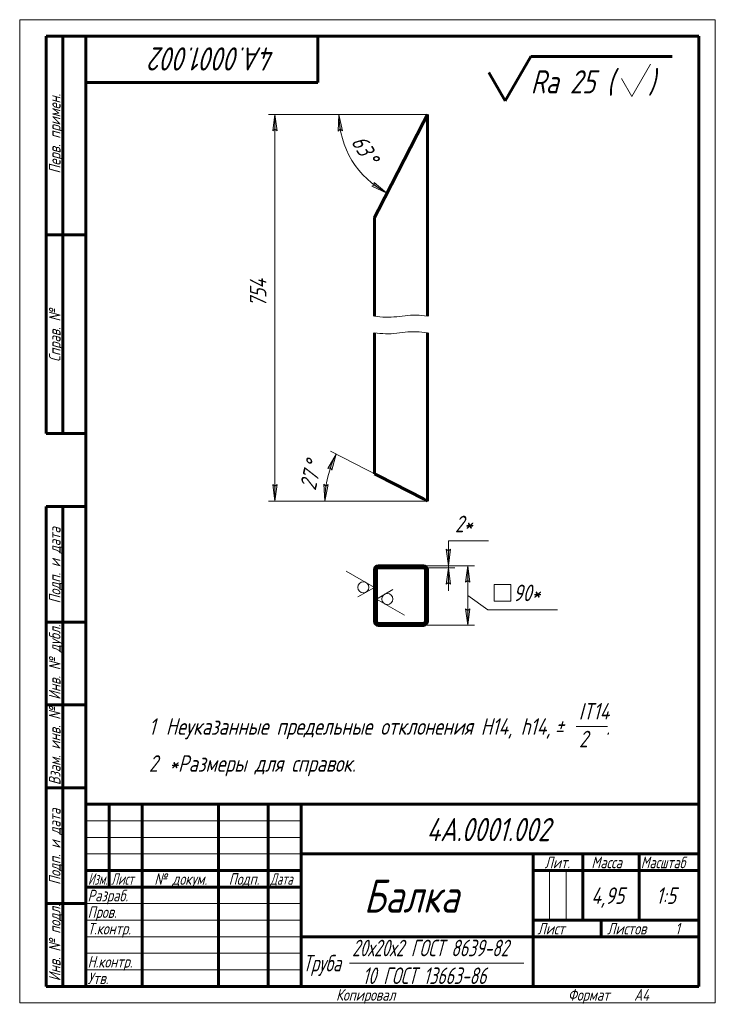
# Model space of a CAD drawing. Header units: millimetres. Extents: x 0 to 210, y 0 to 297.
import ezdxf

# ---------------------------------------------------------------- set-up
doc = ezdxf.new("R2010")
doc.units = ezdxf.units.MM
for name, pattern in [('K5LT_BASIC', [0]), ('K5LT_THIN', [0]), ('K5LT_THIN_INCLUDED_TO_HATCHING', [0])]:
    doc.linetypes.add(name, pattern=pattern)
doc.layers.add('Системный слой', color=7, linetype='Continuous')
doc.layers.add('Системный слой (1)', color=7, linetype='Continuous', true_color=0x6c6c6c)
doc.styles.add('KDIMTEXTSTYLE', font='GOST_AU.SHX', dxfattribs={"width": 0.96, "oblique": 15, "height": 5})
doc.styles.add('KTEXTSTYLE', font='GOST_AU.SHX', dxfattribs={"width": 0.96, "height": 5})
doc.dimstyles.new('KDIMSTYLE (0.20)', dxfattribs={"dimtxt": 5, "dimasz": 1, "dimexe": 2, "dimexo": 0, "dimgap": 1, "dimtad": 1, "dimlfac": 5, "dimtxsty": 'KDIMTEXTSTYLE', "dimsah": 1, "dimcen": 0, "dimdle": 1, "dimadec": 0, "dimazin": 0, "dimtfac": 0.667, "dimtmove": 0, "dimatfit": 3, "dimfxl": 1, "dimtvp": 1, "dimtolj": 1, "dimtzin": 0, "dimarcsym": 0})

# ---------------------------------------------------------------- blocks, each defined once
blk = doc.blocks.new('U0')
at = {"layer": 'Системный слой (1)', "color": 150, "linetype": 'K5LT_BASIC', "lineweight": 60, "true_color": 0x0080ff}
for p, q in [((123.08, 207.43), (123.08, 268.39)), ((123.08, 151.61), (123.08, 202.43))]:
    blk.add_line(p, q, dxfattribs=at)
blk = doc.blocks.new('U1')
at = {"layer": 'Системный слой (1)', "color": 150, "linetype": 'K5LT_BASIC', "lineweight": 60, "true_color": 0x0080ff}
for p, q in [((107.08, 207.43), (107.08, 237.28)), ((107.08, 159.84), (107.08, 202.43))]:
    blk.add_line(p, q, dxfattribs=at)
blk = doc.blocks.new('D0')
at = {"layer": 'Системный слой (1)'}
for points in [[(76.41, 263.39), (77.07, 263.89), (77.73, 263.39), (77.07, 268.39)], [(76.41, 156.61), (77.07, 151.61), (77.73, 156.61), (77.07, 156.11)]]:
    blk.add_hatch(color=7, dxfattribs=at).paths.add_polyline_path(points)
at = {"layer": 'Системный слой (1)', "color": 7, "linetype": 'K5LT_THIN', "lineweight": 18}
for p, q in [((123.08, 268.39), (75.07, 268.39)), ((76.41, 263.39), (77.07, 268.39)), ((77.07, 268.39), (77.73, 263.39)), ((77.07, 263.89), (76.41, 263.39)), ((77.73, 263.39), (77.07, 263.89)), ((77.07, 151.61), (76.41, 156.61)), ((76.41, 156.61), (77.07, 156.11)), ((77.07, 156.11), (77.73, 156.61)), ((77.73, 156.61), (77.07, 151.61)), ((123.08, 151.61), (75.07, 151.61))]:
    blk.add_line(p, q, dxfattribs=at)
blk.add_wipeout([(76.07, 210.21), (68.69, 210.21), (68.69, 220.59), (76.07, 220.59)]).dxf.layer = 'Системный слой (1)'
blk.add_line((77.07, 151.61), (77.07, 268.39), dxfattribs=at)
at = {"layer": 'Системный слой (1)', "color": 7, "insert": (69.48, 210.21), "char_height": 5, "attachment_point": 1, "rotation": 90, "style": 'KTEXTSTYLE'}
blk.add_mtext('\\H5.0;\\W1.000;\\Q15;\\Q15;\\W0.965;754', dxfattribs=at)
blk = doc.blocks.new('KDIMARROW_01')
at = {"layer": 'Системный слой'}
blk.add_hatch(color=0, dxfattribs=at).paths.add_polyline_path([(-5, -0.66), (0, 0), (-5, 0.66), (-4.5, 0)])
at = {"layer": 'Системный слой', "color": 0, "linetype": 'K5LT_THIN', "lineweight": 18}
for p, q in [((-4.5, 0), (-5, 0.66)), ((-5, 0.66), (0, 0)), ((0, 0), (-5, -0.66)), ((-5, -0.66), (-4.5, 0)), ((0, 0), (-1, 0))]:
    blk.add_line(p, q, dxfattribs=at)
blk = doc.blocks.new('D1')
at = {"layer": 'Системный слой (1)', "color": 7, "linetype": 'K5LT_THIN', "lineweight": 18}
blk.add_line((115.69, 151.61), (90.13, 151.61), dxfattribs=at)
blk.add_wipeout([(90.83, 154.2), (83.66, 155.93), (85.95, 165.41), (93.13, 163.67)]).dxf.layer = 'Системный слой (1)'
at = {"layer": 'Системный слой (1)'}
for points in [[(94.21, 160.91), (95.56, 165.77), (92.99, 161.42), (93.8, 161.63)], [(92.13, 151.61), (93.15, 156.55), (92.46, 156.1), (91.84, 156.65)]]:
    blk.add_hatch(color=7, dxfattribs=at).paths.add_polyline_path(points)
at = {"layer": 'Системный слой (1)', "color": 7, "linetype": 'K5LT_THIN', "lineweight": 18}
for p, q in [((108.28, 159.22), (93.78, 166.68)), ((92.99, 161.42), (95.56, 165.77)), ((95.56, 165.77), (94.21, 160.91)), ((93.8, 161.63), (92.99, 161.42)), ((94.21, 160.91), (93.8, 161.63)), ((92.13, 151.61), (91.84, 156.65)), ((91.84, 156.65), (92.46, 156.1)), ((93.15, 156.55), (92.13, 151.61)), ((92.46, 156.1), (93.15, 156.55))]:
    blk.add_line(p, q, dxfattribs=at)
blk.add_arc((123.08, 151.61), 30.95, 152.7839, 180, dxfattribs=at)
at = {"layer": 'Системный слой (1)', "color": 7, "char_height": 5, "attachment_point": 1, "rotation": 76.3919, "style": 'KTEXTSTYLE'}
for s, insert in [('\\H5.0;\\W1.000;\\Q15;\\Q15;\\W0.965;27', (84.43, 155.75)), ('\\H5.0;\\W1.000;\\Q15;\\Q15;\\W0.965;°', (85.93, 161.92))]:
    blk.add_mtext(s, dxfattribs=dict(at, insert=insert))
blk = doc.blocks.new('D2')
at = {"layer": 'Системный слой (1)'}
blk.add_hatch(color=7, dxfattribs=at).paths.add_polyline_path([(106.29, 246.75), (110.87, 244.65), (106.98, 247.86), (107.06, 247.04)])
at = {"layer": 'Системный слой (1)', "color": 7, "linetype": 'K5LT_THIN', "lineweight": 18}
for p, q in [((109.08, 268.39), (94.39, 268.39)), ((96.15, 263.35), (96.39, 268.39)), ((96.77, 263.9), (96.15, 263.35)), ((106.29, 246.75), (107.06, 247.04)), ((107.06, 247.04), (106.98, 247.86)), ((106.98, 247.86), (110.87, 244.65)), ((110.87, 244.65), (106.29, 246.75))]:
    blk.add_line(p, q, dxfattribs=at)
blk.add_wipeout([(98.54, 259.28), (104.84, 263.13), (109.85, 254.91), (103.55, 251.07)]).dxf.layer = 'Системный слой (1)'
at = {"layer": 'Системный слой (1)'}
blk.add_hatch(color=7, dxfattribs=at).paths.add_polyline_path([(96.15, 263.35), (96.77, 263.9), (97.47, 263.46), (96.39, 268.39)])
at = {"layer": 'Системный слой (1)', "color": 7, "linetype": 'K5LT_THIN', "lineweight": 18}
for p, q in [((96.39, 268.39), (97.47, 263.46)), ((97.47, 263.46), (96.77, 263.9))]:
    blk.add_line(p, q, dxfattribs=at)
blk.add_arc((123.08, 268.39), 26.69, 180, 242.7839, dxfattribs=at)
at = {"layer": 'Системный слой (1)', "color": 7, "char_height": 5, "attachment_point": 1, "rotation": 301.3919, "style": 'KTEXTSTYLE'}
for s, insert in [('\\H5.0;\\W1.000;\\Q15;\\Q15;\\W0.965;63', (104.16, 262.71)), ('\\H5.0;\\W1.000;\\Q15;\\Q15;\\W0.965;°', (107.4, 257.41))]:
    blk.add_mtext(s, dxfattribs=dict(at, insert=insert))
blk = doc.blocks.new('U2')
at = {"layer": 'Системный слой (1)', "color": 7, "linetype": 'K5LT_THIN_INCLUDED_TO_HATCHING', "lineweight": 18}
for p, q in [((107.92, 207.33), (107.08, 207.43)), ((108.76, 207.24), (107.92, 207.33)), ((109.61, 207.16), (108.76, 207.24)), ((110.45, 207.12), (109.61, 207.16)), ((111.29, 207.11), (110.45, 207.12)), ((112.13, 207.14), (111.29, 207.11)), ((112.98, 207.2), (112.13, 207.14)), ((113.82, 207.28), (112.98, 207.2)), ((114.66, 207.38), (113.82, 207.28)), ((115.5, 207.49), (114.66, 207.38)), ((116.34, 207.58), (115.5, 207.49)), ((117.19, 207.67), (116.34, 207.58)), ((118.03, 207.73), (117.19, 207.67)), ((118.87, 207.75), (118.03, 207.73)), ((119.71, 207.74), (118.87, 207.75)), ((120.55, 207.7), (119.71, 207.74)), ((121.4, 207.63), (120.55, 207.7)), ((122.24, 207.54), (121.4, 207.63)), ((123.08, 207.43), (122.24, 207.54))]:
    blk.add_line(p, q, dxfattribs=at)
blk = doc.blocks.new('U3')
at = {"layer": 'Системный слой (1)', "color": 7, "linetype": 'K5LT_THIN_INCLUDED_TO_HATCHING', "lineweight": 18}
for p, q in [((107.08, 202.43), (107.92, 202.33)), ((107.92, 202.33), (108.76, 202.24)), ((112.98, 202.2), (113.82, 202.28)), ((113.82, 202.28), (114.66, 202.38)), ((114.66, 202.38), (115.5, 202.49)), ((115.5, 202.49), (116.34, 202.58)), ((116.34, 202.58), (117.19, 202.67)), ((117.19, 202.67), (118.03, 202.73)), ((118.03, 202.73), (118.87, 202.75)), ((118.87, 202.75), (119.71, 202.74)), ((119.71, 202.74), (120.55, 202.7)), ((120.55, 202.7), (121.4, 202.63)), ((121.4, 202.63), (122.24, 202.54)), ((122.24, 202.54), (123.08, 202.43)), ((108.76, 202.24), (109.61, 202.16)), ((109.61, 202.16), (110.45, 202.12)), ((110.45, 202.12), (111.29, 202.11)), ((111.29, 202.11), (112.13, 202.14)), ((112.13, 202.14), (112.98, 202.2))]:
    blk.add_line(p, q, dxfattribs=at)
blk = doc.blocks.new('D3')
at = {"layer": 'Системный слой (1)'}
for points in [[(135.28, 127.56), (135.94, 127.06), (135.28, 132.06), (134.63, 127.06)], [(134.63, 119.06), (135.28, 114.06), (135.94, 119.06), (135.28, 118.56)]]:
    blk.add_hatch(color=7, dxfattribs=at).paths.add_polyline_path(points)
at = {"layer": 'Системный слой (1)', "color": 7, "linetype": 'K5LT_THIN', "lineweight": 18}
for p, q in [((121.88, 132.06), (137.28, 132.06)), ((134.63, 127.06), (135.28, 132.06)), ((135.28, 132.06), (135.94, 127.06)), ((135.28, 132.06), (135.28, 114.06)), ((135.28, 127.56), (134.63, 127.06)), ((135.94, 127.06), (135.28, 127.56)), ((135.28, 123.06), (141.28, 118.76)), ((135.28, 114.06), (134.63, 119.06)), ((134.63, 119.06), (135.28, 118.56)), ((135.28, 118.56), (135.94, 119.06)), ((135.94, 119.06), (135.28, 114.06)), ((121.88, 114.06), (137.28, 114.06))]:
    blk.add_line(p, q, dxfattribs=at)
blk.add_wipeout([(143.28, 119.76), (143.28, 127.14), (159.65, 127.14), (159.65, 119.76)]).dxf.layer = 'Системный слой (1)'
for p, q in [((143.28, 121.35), (143.28, 126.35)), ((143.28, 126.35), (148.28, 126.35)), ((148.28, 126.35), (148.28, 121.35)), ((148.28, 121.35), (143.28, 121.35)), ((141.28, 118.76), (162.34, 118.76))]:
    blk.add_line(p, q, dxfattribs=at)
at = {"layer": 'Системный слой (1)', "color": 7, "insert": (148.99, 126.35), "char_height": 5, "attachment_point": 1, "style": 'KTEXTSTYLE'}
blk.add_mtext('\\H5.0;\\W1.000;\\Q15;\\Q15;\\W0.965;90*', dxfattribs=at)
blk = doc.blocks.new('D4')
at = {"layer": 'Системный слой (1)'}
for points in [[(128.76, 137.06), (129.41, 132.06), (130.07, 137.06), (129.41, 136.56)], [(129.41, 126.96), (130.07, 126.46), (129.41, 131.46), (128.76, 126.46)]]:
    blk.add_hatch(color=7, dxfattribs=at).paths.add_polyline_path(points)
at = {"layer": 'Системный слой (1)', "color": 7, "linetype": 'K5LT_THIN', "lineweight": 18}
for p, q in [((129.41, 136.56), (128.76, 137.06)), ((128.76, 137.06), (129.41, 132.06)), ((129.41, 132.06), (129.41, 139.58)), ((129.41, 132.06), (129.41, 139.06)), ((129.41, 132.06), (130.07, 137.06)), ((130.07, 137.06), (129.41, 136.56)), ((121.88, 132.06), (131.41, 132.06)), ((121.88, 131.46), (131.41, 131.46)), ((129.41, 131.46), (128.76, 126.46)), ((129.41, 132.06), (129.41, 131.46)), ((130.07, 126.46), (129.41, 131.46)), ((129.41, 131.46), (129.41, 124.46)), ((128.76, 126.46), (129.41, 126.96)), ((129.41, 126.96), (130.07, 126.46))]:
    blk.add_line(p, q, dxfattribs=at)
blk.add_wipeout([(131.41, 140.58), (131.41, 147.96), (139.26, 147.96), (139.26, 140.58)]).dxf.layer = 'Системный слой (1)'
blk.add_line((129.41, 139.58), (141.58, 139.58), dxfattribs=at)
at = {"layer": 'Системный слой (1)', "color": 7, "insert": (131.41, 147.17), "char_height": 5, "attachment_point": 1, "style": 'KTEXTSTYLE'}
blk.add_mtext('\\H5.0;\\W1.000;\\Q15;\\Q15;\\W0.965;2*', dxfattribs=at)
blk = doc.blocks.new('U4')
at = {"layer": 'Системный слой (1)', "color": 7, "linetype": 'K5LT_THIN', "lineweight": 18}
for p, q in [((107.08, 125.52), (98.58, 130.43)), ((102.08, 122.64), (107.08, 125.52))]:
    blk.add_line(p, q, dxfattribs=at)
blk.add_arc((103.75, 125.52), 1.67, 270, 269.999994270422, dxfattribs=at)
blk = doc.blocks.new('U5')
at = {"layer": 'Системный слой (1)', "color": 7, "linetype": 'K5LT_THIN', "lineweight": 18}
for p, q in [((112.68, 124.88), (107.68, 121.99)), ((107.68, 121.99), (116.18, 117.08))]:
    blk.add_line(p, q, dxfattribs=at)
blk.add_arc((111.01, 121.99), 1.67, 270, 269.999994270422, dxfattribs=at)
blk = doc.blocks.new('U6')
at = {"color": 7, "linetype": 'K5LT_THIN', "lineweight": 18}
for p, q in [((0, 0), (0, 297)), ((0, 297), (210, 297)), ((210, 297), (210, 0)), ((20, 55), (85, 55)), ((20, 50), (85, 50)), ((20, 45), (85, 45)), ((159.96, 25), (159.96, 40)), ((164.98, 25), (164.98, 40)), ((20, 30), (85, 30)), ((20, 25), (85, 25)), ((20, 20), (85, 20)), ((20, 15), (85, 15)), ((99.58, 12), (152.16, 12)), ((20, 10), (85, 10)), ((210, 0), (0, 0))]:
    blk.add_line(p, q, dxfattribs=at)
at = {"color": 150, "linetype": 'K5LT_BASIC', "lineweight": 60, "true_color": 0x0080ff}
for p, q in [((8, 172), (8, 292)), ((20, 292), (8, 292)), ((13, 172), (13, 292)), ((20, 5), (20, 292)), ((20, 292), (205, 292)), ((90, 292), (90, 278)), ((205, 292), (205, 5)), ((90, 278), (20, 278)), ((20, 232), (8, 232)), ((20, 172), (8, 172)), ((8, 5), (8, 150)), ((20, 150), (8, 150)), ((13, 5), (13, 150)), ((20, 115), (8, 115)), ((20, 90), (8, 90)), ((20, 65), (8, 65)), ((20, 60), (205, 60)), ((20, 5), (20, 60)), ((27, 35), (27, 60)), ((37, 5), (37, 60)), ((60, 5), (60, 60)), ((75, 5), (75, 60)), ((85, 5), (85, 60)), ((85, 45), (205, 45)), ((155, 5), (155, 45)), ((170, 25), (170, 45)), ((187, 25), (187, 45)), ((20, 40), (85, 40)), ((155, 40), (170, 40)), ((170, 40), (205, 40)), ((20, 35), (85, 35)), ((20, 30), (8, 30)), ((155, 25), (205, 25)), ((175.57, 20), (175.57, 25)), ((85, 20), (155, 20)), ((155, 20), (205, 20)), ((20, 5), (8, 5)), ((205, 5), (20, 5))]:
    blk.add_line(p, q, dxfattribs=at)
at = {"color": 7, "attachment_point": 1, "style": 'KTEXTSTYLE'}
for s, insert, char_height, rotation in [('\\H5.0;\\W1.000;\\Q15;\\Q15;\\W0.965;\\H7.00;4А.0001.002', (77.2, 281.64), 7, 180), ('\\H5.0;\\W1.000;\\Q15;\\Q15;\\W0.965;\\H3.50;Перв. примен.', (8.82, 250.52), 3.5, 90), ('\\H5.0;\\W1.000;\\Q15;\\Q15;\\W0.965;\\H3.50;Справ. №', (8.82, 193.63), 3.5, 90), ('\\H5.0;\\W1.000;\\Q15;\\Q15;\\W0.965;\\H3.50;Подп. и дата', (8.82, 120.66), 3.5, 90), ('\\H5.0;\\W1.000;\\Q15;\\Q15;\\W0.965;\\H3.50;Инв. № дубл.', (8.82, 91.57), 3.5, 90), ('\\H5.0;\\W1.000;\\Q15;\\Q15;\\W0.965;\\H3.50;Взам. инв. №', (8.82, 65.8), 3.5, 90), ('\\H5.0;\\W1.000;\\Q15;\\Q15;\\W0.965;\\H3.50;Подп. и дата', (8.82, 35.66), 3.5, 90), ('\\H5.0;\\W1.000;\\Q15;\\Q15;\\W0.965;\\H3.50;Инв. № подл.', (8.82, 6.57), 3.5, 90)]:
    blk.add_mtext(s, dxfattribs=dict(at, insert=insert, char_height=char_height, rotation=rotation))
for s, insert, char_height in [('\\H5.0;\\W1.000;\\Q15;\\Q15;\\W0.965;\\H7.00;4А.0001.002', (122.8, 55.86), 7), ('\\H5.0;\\W1.000;\\Q15;\\Q15;\\W0.965;\\H3.50;Лит.', (158.47, 44.18), 3.5), ('\\H5.0;\\W1.000;\\Q15;\\Q15;\\W0.965;\\H3.50;Масса', (172.58, 44.18), 3.5), ('\\H5.0;\\W1.000;\\Q15;\\Q15;\\W0.930;\\H3.50;Масштаб', (187.52, 44.18), 3.5), ('\\H5.0;\\W1.000;\\Q15;\\Q15;\\W0.784;\\H3.50;Изм.', (20.62, 39.18), 3.5), ('\\H5.0;\\W1.000;\\Q15;\\Q15;\\W0.799;\\H3.50;Лист', (27.61, 39.18), 3.5), ('\\H5.0;\\W1.000;\\Q15;\\Q15;\\W0.965;\\H3.50;№ докум.', (40.63, 39.18), 3.5), ('\\H5.0;\\W1.000;\\Q15;\\Q15;\\W0.965;\\H3.50;Подп.', (63.1, 39.18), 3.5), ('\\H5.0;\\W1.000;\\Q15;\\Q15;\\W0.799;\\H3.50;Дата', (75.61, 39.18), 3.5), ('\\H5.0;\\W1.000;\\Q15;\\Q15;\\W0.965;\\H10.00;Балка', (103.89, 37.29), 10), ('\\H5.0;\\W1.000;\\Q15;\\Q15;\\W0.965;\\H3.50;Разраб.', (20.5, 34.18), 3.5), ('\\H5.0;\\W1.000;\\Q15;\\Q15;\\W0.965;4,95', (172.56, 34.9), 5), ('\\H5.0;\\W1.000;\\Q15;\\Q15;\\W0.965;{\\c16711680;1:5}', (192.11, 34.9), 5), ('\\H5.0;\\W1.000;\\Q15;\\Q15;\\W0.965;\\H3.50;Пров.', (20.5, 29.18), 3.5), ('\\H5.0;\\W1.000;\\Q15;\\Q15;\\W0.965;\\H3.50;Т.контр.', (20.5, 24.18), 3.5), ('\\H5.0;\\W1.000;\\Q15;\\Q15;\\W0.965;\\H3.50;Лист', (156.32, 24.18), 3.5), ('\\H5.0;\\W1.000;\\Q15;\\Q15;\\W0.965;\\H3.50;Листов', (177.36, 24.18), 3.5), ('\\H5.0;\\W1.000;\\Q15;\\Q15;\\W0.965;\\H3.50;1', (197.91, 24.18), 3.5), ('\\H5.0;\\W1.000;\\Q15;\\Q15;\\W0.852;20х20х2 ГОСТ 8639-82', (100.34, 19.09), 5), ('\\H5.0;\\W1.000;\\Q15;\\Q15;\\W0.852;Труба', (85.5, 14.5), 5), ('\\H5.0;\\W1.000;\\Q15;\\Q15;\\W0.965;\\H3.50;Н.контр.', (20.5, 14.18), 3.5), ('\\H5.0;\\W1.000;\\Q15;\\Q15;\\W0.965;\\H3.50;Утв.', (20.5, 9.18), 3.5), ('\\H5.0;\\W1.000;\\Q15;\\Q15;\\W0.852;10 ГОСТ 13663-86', (103.51, 10.71), 5), ('\\H5.0;\\W1.000;\\Q15;\\Q15;\\W0.965;\\H3.50;Копировал', (95.5, 4.18), 3.5), ('\\H5.0;\\W1.000;\\Q15;\\Q15;\\W0.965;\\H3.50;Формат', (165.5, 4.18), 3.5), ('\\H5.0;\\W1.000;\\Q15;\\Q15;\\W0.965;\\H3.50;A4', (185.5, 4.18), 3.5)]:
    blk.add_mtext(s, dxfattribs=dict(at, insert=insert, char_height=char_height))
blk = doc.blocks.new('U7')
at = {"color": 7, "linetype": 'K5LT_THIN', "lineweight": 18}
blk.add_line((168.03, 83.5), (177.42, 83.5), dxfattribs=at)
at = {"color": 7, "char_height": 5, "attachment_point": 1, "style": 'KTEXTSTYLE'}
for s, insert in [('\\H5.0;\\W1.000;\\Q15;\\Q15;\\W0.965;IT14', (168.79, 90.59)), ('\\H5.0;\\W1.000;\\Q15;\\Q15;\\W0.965;Неуказанные предельные отклонения H14, h14, ', (44.12, 86)), ('\\H5.0;\\W1.000;\\Q15;\\Q15;\\W0.965;±', (161.59, 86)), ('\\H5.0;\\W1.000;\\Q15;\\Q15;\\W0.965;1', (39, 86)), ('\\H5.0;\\W1.000;\\Q15;\\Q15;\\W0.965; ', (164.5, 86)), ('\\H5.0;\\W1.000;\\Q15;\\Q15;\\W0.965;2', (168.85, 82.21)), ('\\H5.0;\\W1.000;\\Q15;\\Q15;\\W0.965;.', (177.01, 86)), ('\\H5.0;\\W1.000;\\Q15;\\Q15;\\W0.965;2', (39, 74.82)), ('\\H5.0;\\W1.000;\\Q15;\\Q15;\\W0.965;*Размеры для справок.', (45.17, 74.82))]:
    blk.add_mtext(s, dxfattribs=dict(at, insert=insert))
blk = doc.blocks.new('U8')
at = {"color": 150, "linetype": 'K5LT_BASIC', "lineweight": 60, "true_color": 0x0080ff}
for p, q in [((146.55, 272.51), (154.28, 285.91)), ((154.28, 285.91), (197, 285.91)), ((141.64, 281.01), (146.55, 272.51))]:
    blk.add_line(p, q, dxfattribs=at)
at = {"color": 7, "linetype": 'K5LT_THIN', "lineweight": 18}
for p, q in [((184.77, 273.77), (190.45, 283.57)), ((181.67, 279.21), (184.77, 273.77))]:
    blk.add_line(p, q, dxfattribs=at)
at = {"color": 7, "char_height": 7, "attachment_point": 1, "style": 'KTEXTSTYLE'}
for s, insert in [('\\H5.0;\\W1.000;\\Q15;\\Q15;\\W0.965;\\H7.00;Ra 25 (', (154.28, 281.73)), ('\\H5.0;\\W1.000;\\Q15;\\Q15;\\W0.965;\\H7.00;)', (189.75, 281.73))]:
    blk.add_mtext(s, dxfattribs=dict(at, insert=insert))

msp = doc.modelspace()

# ---------------------------------------------------------------- linework, layer by layer
at = {"layer": 'Системный слой (1)', "color": 7, "linetype": 'K5LT_THIN_INCLUDED_TO_HATCHING', "lineweight": 18}
for p, q in [((123.0808, 268.3874), (109.0808, 268.3874)), ((123.0808, 151.6135), (115.6851, 151.6135))]:
    msp.add_line(p, q, dxfattribs=at)
at = {"layer": 'Системный слой (1)', "color": 150, "linetype": 'K5LT_BASIC', "lineweight": 60, "true_color": 0x0080ff}
for p, q in [((123.0808, 268.3874), (121.8808, 266.0541)), ((121.8808, 266.0541), (108.2808, 239.6097)), ((108.2808, 239.6097), (107.0808, 237.2763)), ((107.0808, 159.8421), (108.2808, 159.225)), ((108.2808, 159.225), (121.8808, 152.2307)), ((121.8808, 152.2307), (123.0808, 151.6135)), ((108.2808, 132.0561), (121.8808, 132.0561)), ((108.2808, 131.4561), (121.8808, 131.4561)), ((107.0808, 130.8561), (107.0808, 115.2561)), ((107.6808, 115.2561), (107.6808, 130.8561)), ((122.4808, 130.8561), (122.4808, 115.2561)), ((123.0808, 130.8561), (123.0808, 115.2561)), ((121.8808, 114.6561), (108.2808, 114.6561)), ((121.8808, 114.0561), (108.2808, 114.0561))]:
    msp.add_line(p, q, dxfattribs=at)
for centre, radius, start, end in [((108.2808, 130.8561), 1.2, 90, 180), ((108.2808, 130.8561), 0.6, 90, 180), ((121.8808, 130.8561), 1.2, 360, 90), ((121.8808, 130.8561), 0.6, 360, 90), ((108.2808, 115.2561), 1.2, 180, 270), ((108.2808, 115.2561), 0.6, 180, 270), ((121.8808, 115.2561), 0.6, 270, 0), ((121.8808, 115.2561), 1.2, 270, 0)]:
    msp.add_arc(centre, radius, start, end, dxfattribs=at)

# ---------------------------------------------------------------- block references
for name in ['U8', 'U7']:
    msp.add_blockref(name, (0, 0))
at = {"layer": 'Системный слой (1)'}
for name in ['U0', 'U1', 'U4', 'U5']:
    msp.add_blockref(name, (0, 0), dxfattribs=at)

# ---------------------------------------------------------------- next in the draw order: dimensions: what is measured, and where the dimension line sits
at = {"layer": 'Системный слой (1)', "color": 7}
dim = msp.add_linear_dim(base=(77.0716, 151.6135), p1=(123.0808, 268.3874), p2=(123.0808, 151.6135), angle=90, text='\\H5.0;\\W0.965;\\Q15;\\H5.0;\\W0.965;\\Q15;\\Q15;754', dimstyle='KDIMSTYLE (0.20)', override={"dimexo": 0, "dimblk1": 'KDIMARROW_01', "dimblk2": 'KDIMARROW_01', "dimse1": 0, "dimse2": 0, "dimclrt": 7, "dimtolj": 1}, dxfattribs=at)
dim.commit()
dim.dimension.update_dxf_attribs({"geometry": 'D0', "text_midpoint": (77.0716, 215.6135), "dimtype": 160})
dim = msp.add_linear_dim(base=(135.2846777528, 132.0561142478), p1=(121.8807908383, 114.0561142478), p2=(121.8807908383, 132.0561142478), dimstyle='KDIMSTYLE (0.20)', override={"dimexo": 0, "dimtoh": 1, "dimpost": '\\H5.0;\\W0.965;\\Q15;{\\fSymbol Type A|i0|c204|p18;т}<>\\H5.0;\\W0.965;\\Q15;\\Q15;*', "dimblk1": 'KDIMARROW_01', "dimblk2": 'KDIMARROW_01', "dimse1": 0, "dimse2": 0, "dimclrt": 7, "dimtol": 1, "dimtp": 0, "dimtm": 0, "dimtdec": 5, "dimtmove": 1, "dimtolj": 1}, dxfattribs=at)
dim.commit()
dim.dimension.update_dxf_attribs({"geometry": 'D3', "text_midpoint": (143.2776503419, 118.762515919), "dimtype": 160})

# ---------------------------------------------------------------- next in the draw order: block references
at = {"layer": 'Системный слой'}
for name in ['U2', 'U3']:
    msp.add_blockref(name, (0, 0), dxfattribs=at)

# ---------------------------------------------------------------- next in the draw order: dimensions: what is measured, and where the dimension line sits
at = {"layer": 'Системный слой (1)', "color": 7}
for base, line1, line2, picture, middle in [((96.3893, 268.1205), ((123.0808, 268.3874), (109.0808, 268.3874)), ((123.0808, 268.3874), (108.2808, 239.6097)), 'D2', (100.2951, 254.4834)), ((92.1329, 151.923), ((123.0808, 151.6135), (115.6851, 151.6135)), ((123.0808, 151.6135), (108.2808, 159.225)), 'D1', (93.0002, 158.8953))]:
    dim = msp.add_angular_dim_2l(base=base, line1=line1, line2=line2, dimstyle='KDIMSTYLE (0.20)', override={"dimtih": 1, "dimtoh": 1, "dimpost": '\\H5.0;\\W0.965;\\Q15;<>', "dimblk1": 'KDIMARROW_01', "dimblk2": 'KDIMARROW_01', "dimclrt": 7, "dimtol": 1, "dimtp": 0, "dimtm": 0, "dimtdec": 5, "dimtmove": 1, "dimtolj": 1}, dxfattribs=at)
    dim.commit()
    dim.dimension.update_dxf_attribs({"geometry": picture, "text_midpoint": middle, "dimtype": 162})
dim = msp.add_linear_dim(base=(129.4135, 132.0561), p1=(121.8808, 131.4561), p2=(121.8808, 132.0561), text='\\H5.0;\\W0.965;\\Q15;\\H5.0;\\W0.965;\\Q15;\\Q15;2\\H5.0;\\W0.965;\\Q15;\\Q15;*', dimstyle='KDIMSTYLE (0.20)', override={"dimexo": 0, "dimtoh": 1, "dimblk1": 'KDIMARROW_01', "dimblk2": 'KDIMARROW_01', "dimse1": 0, "dimse2": 0, "dimclrt": 7, "dimtmove": 1, "dimtolj": 1}, dxfattribs=at)
dim.commit()
dim.dimension.update_dxf_attribs({"geometry": 'D4', "text_midpoint": (131.4135, 139.5801), "dimtype": 160})

# ---------------------------------------------------------------- next in the draw order: block references
msp.add_blockref('U6', (0, 0))

doc.saveas('drawing.dxf')
